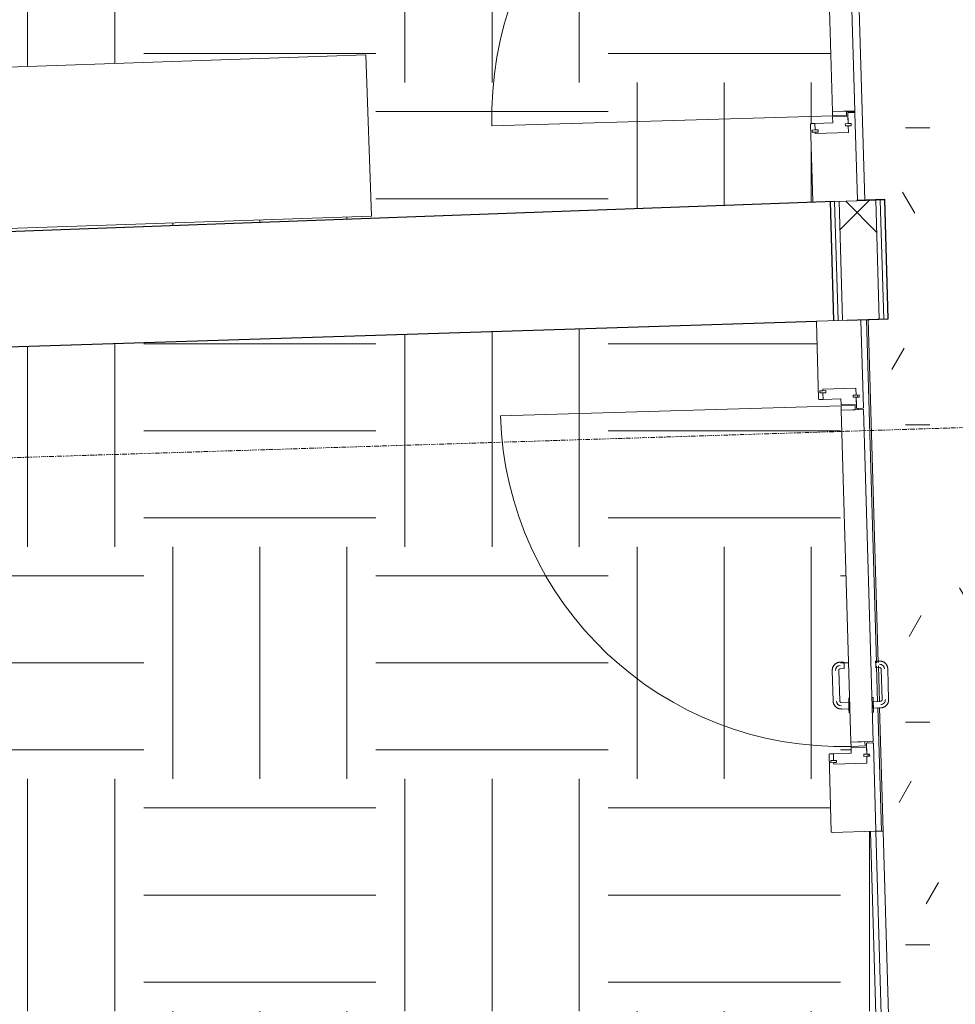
# Model space of a CAD drawing. Header units: millimetres. Extents: x 853417 to 929373, y -433185 to -369260.
# Tile 47 of 228: x 868616 to 871175, y -423242 to -420549. Entities that reach past the tile are written whole.
import ezdxf

# ---------------------------------------------------------------- set-up
doc = ezdxf.new("R2010")
doc.units = ezdxf.units.MM
doc.linetypes.add('Grid Line', pattern=[22.225, 12.7, -3.175, 3.175, -3.175])
for name, color, linetype, lineweight in [('I-FURN', 7, 'Continuous', 9), ('KOKO-DETL-GENF', 7, 'Continuous', 9), ('KOKO-DOOR', 7, 'Continuous', 9), ('KOKO-FLOR', 7, 'Continuous', 9), ('KOKO-FLOR-PATT', 7, 'Continuous', 9), ('KOKO-GLAZ-CURT', 7, 'Continuous', 9), ('KOKO-GLAZ-CWMG', 7, 'Continuous', 9), ('KOKO-GRID', 7, 'Continuous', 9), ('KOKO-WALL', 7, 'Continuous', 9), ('KOKO-WALL-PATT', 7, 'Continuous', 25), ('KOKO_WALL', 7, 'Continuous', 9)]:
    doc.layers.add(name, color=color, linetype=linetype, lineweight=lineweight)
pattern_1 = [(0, (463824.66, -1284242.16), (635, 635), [635, -635]), (0, (463824.66, -1284004.04), (635, 635), [635, -635]), (0, (463824.66, -1283765.9), (635, 635), [635, -635]), (90, (463904.03, -1283686.54), (-635, 635), [635, -635]), (90, (464142.16, -1283686.54), (-635, 635), [635, -635]), (90, (464380.3, -1283686.54), (-635, 635), [635, -635])]

# ---------------------------------------------------------------- blocks, each defined once
blk = doc.blocks.new('Ol_olev sisesein 8 - SS-01-1455119-1 korrus_SA_kunstihanke plaan')
at = {"layer": 'KOKO-WALL', "lineweight": 25}
for p, q in [((448429.4, 857202.4), (448429.8, 857125.8)), ((448755.8, 857201.6), (448429.4, 857202.4)), ((448755.8, 857089.1), (448755.8, 857201.6)), ((448430.1, 857063.7), (448450, 853053.5)), ((448755.8, 853053.5), (448755.8, 857006.4))]:
    blk.add_line(p, q, dxfattribs=at)
blk = doc.blocks.new('klaasseina spoonuks - 10M-3264584-1 korrus_SA_kunstihanke plaan')
at = {"layer": 'KOKO-DETL-GENF'}
for p, q in [((-700, 2), (-700, 120)), ((-698, 122), (-487, 122)), ((-513, 110), (-513, 19)), ((-509, 110), (-513, 110)), ((-513, 110), (-509, 110)), ((-513, 19), (-513, 110)), ((-509, 118), (-509, 110)), ((-503, 118), (-509, 118)), ((-509, 110), (-509, 102)), ((-503, 110), (-503, 118)), ((-485, 110), (-503, 110)), ((-503, 110), (-485, 110)), ((-503, 102), (-503, 110)), ((-485, 120), (-485, 110)), ((-485, 110), (-485, 61)), ((485, 110), (485, 120)), ((503, 110), (485, 110)), ((485, 110), (503, 110)), ((485, 61), (485, 110)), ((487, 122), (698, 122)), ((503, 118), (503, 110)), ((509, 118), (503, 118)), ((503, 110), (503, 102)), ((509, 110), (509, 118)), ((513, 110), (509, 110)), ((509, 110), (513, 110)), ((509, 102), (509, 110)), ((513, 19), (513, 110)), ((513, 110), (513, 19)), ((700, 120), (700, 2)), ((-509, 102), (-503, 102)), ((503, 102), (509, 102)), ((-485, 61), (-469, 61)), ((-469, 61), (-469, 19)), ((469, 61), (485, 61)), ((469, 19), (469, 61)), ((-494.4, 27), (-494.4, 19)), ((-488.4, 27), (-494.4, 27)), ((-488.4, 19), (-488.4, 27)), ((488.4, 27), (488.4, 19)), ((494.4, 27), (488.4, 27)), ((494.4, 19), (494.4, 27)), ((-513, 19), (-494.4, 19)), ((-494.4, 19), (-513, 19)), ((-494.4, 19), (-494.4, 11)), ((-494.4, 11), (-488.4, 11)), ((-488.4, 19), (-458, 19)), ((-488.4, 11), (-488.4, 19)), ((-469, 19), (-488.4, 19)), ((-458, 19), (-458, 2)), ((458, 19), (488.4, 19)), ((458, 2), (458, 19)), ((698, 0), (460, 0)), ((488.4, 19), (469, 19)), ((488.4, 19), (488.4, 11)), ((488.4, 11), (494.4, 11)), ((494.4, 19), (513, 19)), ((494.4, 11), (494.4, 19)), ((513, 19), (494.4, 19)), ((-460, 0), (-698, 0))]:
    blk.add_line(p, q, dxfattribs=at)
for centre, start, end in [((-698, 120), 90, 180), ((-487, 120), 0, 90), ((487, 120), 90, 180), ((698, 120), 0, 90), ((-698, 2), 180, 270), ((-460, 2), 270, 0), ((460, 2), 180, 270), ((698, 2), 270, 0)]:
    blk.add_arc(centre, 2, start, end, dxfattribs=at)
at = {"layer": 'KOKO-DOOR'}
for p, q in [((-466, 61), (-466, 993)), ((234.8, 84.3), (234.8, 73.8)), ((252.8, 73.8), (252.8, 84.3)), ((340.9, 106.4), (256.8, 106.4)), ((256.8, 88.4), (340.9, 88.4)), ((345, 84.3), (345, 63.8)), ((363, 63.8), (363, 84.3)), ((-466, 23), (-466, 61)), ((-466, 61), (-454, 61)), ((-454, 61), (-454, 23)), ((-454, 61), (454, 61)), ((-454, 0), (-454, 61)), ((243.7, 73.8), (234.8, 73.8)), ((234.8, 73.8), (239.3, 73.8)), ((252.8, 73.8), (243.7, 73.8)), ((248.3, 73.8), (252.8, 73.8)), ((333.9, 63.8), (333.9, 61)), ((333.9, 63.8), (333.9, 61)), ((333.9, 63.8), (373.9, 63.8)), ((343.9, 63.8), (333.9, 63.8)), ((333.9, 63.8), (373.9, 63.8)), ((373.9, 63.8), (333.9, 63.8)), ((354, 63.8), (345, 63.8)), ((345, 63.8), (346.2, 63.8)), ((363, 63.8), (354, 63.8)), ((361.8, 63.8), (363, 63.8)), ((373.9, 63.8), (363.9, 63.8)), ((373.9, 61), (373.9, 63.8)), ((373.9, 61), (373.9, 63.8)), ((454, 23), (454, 61)), ((454, 61), (466, 61)), ((454, 61), (454, 0)), ((466, 61), (466, 23)), ((-454, 23), (-466, 23)), ((333.9, 0), (333.9, -2.8)), ((333.9, 0), (333.9, -2.8)), ((373.9, -2.8), (373.9, 0)), ((373.9, -2.8), (373.9, 0)), ((466, 23), (454, 23)), ((454, 0), (-454, 0)), ((234.8, -12.8), (234.8, -23.3)), ((239.3, -12.8), (234.8, -12.8)), ((234.8, -12.8), (243.7, -12.8)), ((243.7, -12.8), (252.8, -12.8)), ((252.8, -12.8), (248.3, -12.8)), ((252.8, -23.3), (252.8, -12.8)), ((333.9, -2.8), (343.9, -2.8)), ((373.9, -2.8), (333.9, -2.8)), ((333.9, -2.8), (373.9, -2.8)), ((373.9, -2.8), (333.9, -2.8)), ((345, -2.8), (345, -23.3)), ((346.2, -2.8), (345, -2.8)), ((345, -2.8), (354, -2.8)), ((354, -2.8), (363, -2.8)), ((363, -2.8), (361.8, -2.8)), ((363, -23.3), (363, -2.8)), ((363.9, -2.8), (373.9, -2.8)), ((340.9, -27.4), (256.8, -27.4)), ((256.8, -45.4), (340.9, -45.4))]:
    blk.add_line(p, q, dxfattribs=at)
at = {"layer": 'KOKO-DOOR', "flags": 128}
for points in [[(256.8, 106.4), (255.9, 106.4), (255.1, 106.3), (254.2, 106.2), (253.3, 106.1), (252.4, 105.9), (251.6, 105.7), (250.7, 105.5), (249.9, 105.3), (249, 105), (248.2, 104.6), (247.4, 104.3), (246.6, 103.9), (245.9, 103.5), (245.1, 103), (244.4, 102.5), (243.6, 102), (242.9, 101.5), (242.3, 100.9), (241.6, 100.3), (241, 99.7), (240.4, 99), (239.8, 98.4), (239.3, 97.7), (238.7, 97), (238.3, 96.2), (237.8, 95.5), (237.4, 94.7), (237, 93.9), (236.6, 93.1), (236.3, 92.3), (236, 91.5), (235.7, 90.6), (235.4, 89.8), (235.2, 88.9), (235.1, 88.1), (234.9, 87.2), (234.9, 86.3), (234.8, 85.4), (234.8, 84.6), (234.8, 84.3)], [(252.8, 84.3), (252.8, 84.5), (252.8, 84.6), (252.8, 84.8), (252.8, 85), (252.8, 85.1), (252.9, 85.3), (252.9, 85.4), (253, 85.6), (253, 85.7), (253.1, 85.9), (253.1, 86), (253.2, 86.2), (253.3, 86.3), (253.4, 86.5), (253.5, 86.6), (253.6, 86.7), (253.7, 86.9), (253.8, 87), (253.9, 87.1), (254, 87.2), (254.1, 87.3), (254.2, 87.4), (254.4, 87.5), (254.5, 87.6), (254.6, 87.7), (254.8, 87.8), (254.9, 87.9), (255, 88), (255.2, 88), (255.3, 88.1), (255.5, 88.2), (255.7, 88.2), (255.8, 88.3), (256, 88.3), (256.1, 88.3), (256.3, 88.3), (256.5, 88.4), (256.6, 88.4), (256.8, 88.4), (256.8, 88.4)], [(363, 84.3), (363, 85.2), (362.9, 86.1), (362.8, 87), (362.7, 87.8), (362.5, 88.7), (362.3, 89.6), (362.1, 90.4), (361.9, 91.3), (361.6, 92.1), (361.2, 92.9), (360.9, 93.7), (360.5, 94.5), (360.1, 95.3), (359.6, 96), (359.1, 96.8), (358.6, 97.5), (358.1, 98.2), (357.5, 98.9), (356.9, 99.5), (356.3, 100.1), (355.6, 100.7), (355, 101.3), (354.3, 101.9), (353.6, 102.4), (352.8, 102.9), (352.1, 103.3), (351.3, 103.8), (350.5, 104.2), (349.7, 104.5), (348.9, 104.9), (348.1, 105.2), (347.2, 105.5), (346.4, 105.7), (345.5, 105.9), (344.7, 106.1), (343.8, 106.2), (342.9, 106.3), (342, 106.3), (341.2, 106.4), (340.9, 106.4)], [(340.9, 88.4), (341.1, 88.4), (341.2, 88.4), (341.4, 88.3), (341.6, 88.3), (341.7, 88.3), (341.9, 88.3), (342, 88.2), (342.2, 88.2), (342.3, 88.1), (342.5, 88.1), (342.6, 88), (342.8, 87.9), (342.9, 87.8), (343.1, 87.8), (343.2, 87.7), (343.3, 87.6), (343.5, 87.5), (343.6, 87.4), (343.7, 87.3), (343.8, 87.1), (343.9, 87), (344, 86.9), (344.1, 86.8), (344.2, 86.6), (344.3, 86.5), (344.4, 86.4), (344.5, 86.2), (344.6, 86.1), (344.6, 85.9), (344.7, 85.8), (344.8, 85.6), (344.8, 85.5), (344.8, 85.3), (344.9, 85.2), (344.9, 85), (344.9, 84.8), (345, 84.7), (345, 84.5), (345, 84.4), (345, 84.3)], [(234.8, -23.3), (234.8, -24.2), (234.8, -25.1), (234.9, -26), (235, -26.8), (235.2, -27.7), (235.4, -28.6), (235.6, -29.4), (235.9, -30.3), (236.2, -31.1), (236.5, -31.9), (236.9, -32.7), (237.3, -33.5), (237.7, -34.3), (238.1, -35), (238.6, -35.8), (239.1, -36.5), (239.7, -37.2), (240.2, -37.9), (240.8, -38.5), (241.4, -39.1), (242.1, -39.7), (242.8, -40.3), (243.5, -40.9), (244.2, -41.4), (244.9, -41.9), (245.7, -42.3), (246.4, -42.8), (247.2, -43.2), (248, -43.5), (248.8, -43.9), (249.7, -44.2), (250.5, -44.5), (251.3, -44.7), (252.2, -44.9), (253.1, -45.1), (253.9, -45.2), (254.8, -45.3), (255.7, -45.3), (256.6, -45.4), (256.8, -45.4)], [(256.8, -27.4), (256.7, -27.4), (256.5, -27.4), (256.3, -27.3), (256.2, -27.3), (256, -27.3), (255.9, -27.3), (255.7, -27.2), (255.5, -27.2), (255.4, -27.1), (255.2, -27.1), (255.1, -27), (254.9, -26.9), (254.8, -26.8), (254.7, -26.8), (254.5, -26.7), (254.4, -26.6), (254.3, -26.5), (254.1, -26.4), (254, -26.3), (253.9, -26.1), (253.8, -26), (253.7, -25.9), (253.6, -25.8), (253.5, -25.6), (253.4, -25.5), (253.3, -25.4), (253.2, -25.2), (253.2, -25.1), (253.1, -24.9), (253, -24.8), (253, -24.6), (252.9, -24.5), (252.9, -24.3), (252.8, -24.2), (252.8, -24), (252.8, -23.8), (252.8, -23.7), (252.8, -23.5), (252.8, -23.4), (252.8, -23.3)], [(340.9, -45.4), (341.8, -45.4), (342.7, -45.3), (343.6, -45.2), (344.4, -45.1), (345.3, -44.9), (346.2, -44.7), (347, -44.5), (347.9, -44.3), (348.7, -44), (349.5, -43.6), (350.3, -43.3), (351.1, -42.9), (351.9, -42.5), (352.6, -42), (353.4, -41.5), (354.1, -41), (354.8, -40.5), (355.5, -39.9), (356.1, -39.3), (356.7, -38.7), (357.3, -38), (357.9, -37.4), (358.5, -36.7), (359, -36), (359.5, -35.2), (359.9, -34.5), (360.4, -33.7), (360.8, -32.9), (361.1, -32.1), (361.5, -31.3), (361.8, -30.5), (362, -29.6), (362.3, -28.8), (362.5, -27.9), (362.6, -27.1), (362.8, -26.2), (362.9, -25.3), (362.9, -24.4), (363, -23.6), (363, -23.3)], [(345, -23.3), (345, -23.5), (345, -23.6), (344.9, -23.8), (344.9, -24), (344.9, -24.1), (344.9, -24.3), (344.8, -24.4), (344.8, -24.6), (344.7, -24.7), (344.7, -24.9), (344.6, -25), (344.5, -25.2), (344.4, -25.3), (344.4, -25.5), (344.3, -25.6), (344.2, -25.7), (344.1, -25.9), (344, -26), (343.9, -26.1), (343.7, -26.2), (343.6, -26.3), (343.5, -26.4), (343.4, -26.5), (343.2, -26.6), (343.1, -26.7), (343, -26.8), (342.8, -26.9), (342.7, -27), (342.5, -27), (342.4, -27.1), (342.2, -27.2), (342.1, -27.2), (341.9, -27.3), (341.8, -27.3), (341.6, -27.3), (341.4, -27.3), (341.3, -27.4), (341.1, -27.4), (341, -27.4), (340.9, -27.4)]]:
    blk.add_lwpolyline(points, dxfattribs=at)
at = {"layer": 'KOKO-DOOR'}
for centre, radius, start, end in [((-466, 61), 932, 0, 90), ((256.8, 84.3), 13, 90, 180), ((340.9, 84.3), 13, 0, 90), ((256.8, -23.3), 13, 180, 270), ((340.9, -23.3), 13, 270, 360)]:
    blk.add_arc(centre, radius, start, end, dxfattribs=at)
blk = doc.blocks.new('klaasseina spoonuks - 10M-V3-1 korrus_SA_kunstihanke plaan')
at = {"layer": 'KOKO-DETL-GENF'}
for p, q in [((-460, 0), (-698, 0)), ((-700, -2), (-700, -120)), ((-513, -110), (-513, -19)), ((-513, -19), (-494.4, -19)), ((-513, -19), (-513, -110)), ((-494.4, -19), (-513, -19)), ((-494.4, -19), (-494.4, -11)), ((-494.4, -11), (-488.4, -11)), ((-494.4, -27), (-494.4, -19)), ((-488.4, -11), (-488.4, -19)), ((-488.4, -19), (-458, -19)), ((-469, -19), (-488.4, -19)), ((-488.4, -19), (-488.4, -27)), ((-469, -61), (-469, -19)), ((-458, -19), (-458, -2)), ((458, -2), (458, -19)), ((458, -19), (488.4, -19)), ((698, 0), (460, 0)), ((488.4, -19), (469, -19)), ((469, -19), (469, -61)), ((488.4, -19), (488.4, -11)), ((488.4, -11), (494.4, -11)), ((488.4, -27), (488.4, -19)), ((494.4, -11), (494.4, -19)), ((494.4, -19), (513, -19)), ((513, -19), (494.4, -19)), ((494.4, -19), (494.4, -27)), ((513, -19), (513, -110)), ((513, -110), (513, -19)), ((700, -120), (700, -2)), ((-488.4, -27), (-494.4, -27)), ((494.4, -27), (488.4, -27)), ((-485, -110), (-485, -61)), ((-485, -61), (-469, -61)), ((469, -61), (485, -61)), ((485, -61), (485, -110)), ((-509, -110), (-509, -102)), ((-509, -102), (-503, -102)), ((-503, -102), (-503, -110)), ((503, -110), (503, -102)), ((503, -102), (509, -102)), ((509, -102), (509, -110)), ((-698, -122), (-487, -122)), ((-509, -110), (-513, -110)), ((-513, -110), (-509, -110)), ((-509, -118), (-509, -110)), ((-503, -118), (-509, -118)), ((-485, -110), (-503, -110)), ((-503, -110), (-503, -118)), ((-503, -110), (-485, -110)), ((-485, -120), (-485, -110)), ((503, -110), (485, -110)), ((485, -110), (485, -120)), ((485, -110), (503, -110)), ((487, -122), (698, -122)), ((503, -118), (503, -110)), ((509, -118), (503, -118)), ((513, -110), (509, -110)), ((509, -110), (509, -118)), ((509, -110), (513, -110))]:
    blk.add_line(p, q, dxfattribs=at)
for centre, start, end in [((-698, -2), 90, 180), ((-460, -2), 360, 90), ((460, -2), 90, 180), ((698, -2), 0, 90), ((-698, -120), 180, 270), ((-487, -120), 270, 360), ((487, -120), 180, 270), ((698, -120), 270, 360)]:
    blk.add_arc(centre, 2, start, end, dxfattribs=at)
at = {"layer": 'KOKO-DOOR'}
for p, q in [((340.9, 45.4), (256.8, 45.4)), ((256.8, 27.4), (340.9, 27.4)), ((-454, 0), (-454, -61)), ((454, 0), (-454, 0)), ((234.8, 23.3), (234.8, 12.8)), ((243.7, 12.8), (234.8, 12.8)), ((234.8, 12.8), (239.3, 12.8)), ((252.8, 12.8), (243.7, 12.8)), ((248.3, 12.8), (252.8, 12.8)), ((252.8, 12.8), (252.8, 23.3)), ((333.9, 2.8), (333.9, 0)), ((333.9, 2.8), (333.9, 0)), ((333.9, 2.8), (373.9, 2.8)), ((343.9, 2.8), (333.9, 2.8)), ((333.9, 2.8), (373.9, 2.8)), ((373.9, 2.8), (333.9, 2.8)), ((345, 23.3), (345, 2.8)), ((354, 2.8), (345, 2.8)), ((345, 2.8), (346.2, 2.8)), ((363, 2.8), (354, 2.8)), ((361.8, 2.8), (363, 2.8)), ((363, 2.8), (363, 23.3)), ((373.9, 2.8), (363.9, 2.8)), ((373.9, 0), (373.9, 2.8)), ((373.9, 0), (373.9, 2.8)), ((454, -61), (454, 0)), ((-454, -23), (-466, -23)), ((-466, -23), (-466, -61)), ((-454, -61), (-454, -23)), ((466, -23), (454, -23)), ((454, -23), (454, -61)), ((466, -61), (466, -23)), ((-466, -61), (-466, -993)), ((-466, -61), (-454, -61)), ((-454, -61), (454, -61)), ((234.8, -73.8), (234.8, -84.3)), ((239.3, -73.8), (234.8, -73.8)), ((234.8, -73.8), (243.7, -73.8)), ((243.7, -73.8), (252.8, -73.8)), ((252.8, -73.8), (248.3, -73.8)), ((252.8, -84.3), (252.8, -73.8)), ((333.9, -61), (333.9, -63.8)), ((333.9, -61), (333.9, -63.8)), ((333.9, -63.8), (343.9, -63.8)), ((373.9, -63.8), (333.9, -63.8)), ((333.9, -63.8), (373.9, -63.8)), ((373.9, -63.8), (333.9, -63.8)), ((345, -63.8), (345, -84.3)), ((346.2, -63.8), (345, -63.8)), ((345, -63.8), (354, -63.8)), ((354, -63.8), (363, -63.8)), ((363, -63.8), (361.8, -63.8)), ((363, -84.3), (363, -63.8)), ((363.9, -63.8), (373.9, -63.8)), ((373.9, -63.8), (373.9, -61)), ((373.9, -63.8), (373.9, -61)), ((454, -61), (466, -61)), ((340.9, -88.4), (256.8, -88.4)), ((256.8, -106.4), (340.9, -106.4))]:
    blk.add_line(p, q, dxfattribs=at)
at = {"layer": 'KOKO-DOOR', "flags": 128}
for points in [[(256.8, 45.4), (255.9, 45.4), (255.1, 45.3), (254.2, 45.2), (253.3, 45.1), (252.4, 44.9), (251.6, 44.7), (250.7, 44.5), (249.9, 44.3), (249, 44), (248.2, 43.6), (247.4, 43.3), (246.6, 42.9), (245.9, 42.5), (245.1, 42), (244.4, 41.5), (243.6, 41), (242.9, 40.5), (242.3, 39.9), (241.6, 39.3), (241, 38.7), (240.4, 38), (239.8, 37.4), (239.3, 36.7), (238.7, 36), (238.3, 35.2), (237.8, 34.5), (237.4, 33.7), (237, 32.9), (236.6, 32.1), (236.3, 31.3), (236, 30.5), (235.7, 29.6), (235.4, 28.8), (235.2, 27.9), (235.1, 27.1), (234.9, 26.2), (234.9, 25.3), (234.8, 24.4), (234.8, 23.6), (234.8, 23.3)], [(252.8, 23.3), (252.8, 23.5), (252.8, 23.6), (252.8, 23.8), (252.8, 24), (252.8, 24.1), (252.9, 24.3), (252.9, 24.4), (253, 24.6), (253, 24.7), (253.1, 24.9), (253.1, 25), (253.2, 25.2), (253.3, 25.3), (253.4, 25.5), (253.5, 25.6), (253.6, 25.7), (253.7, 25.9), (253.8, 26), (253.9, 26.1), (254, 26.2), (254.1, 26.3), (254.2, 26.4), (254.4, 26.5), (254.5, 26.6), (254.6, 26.7), (254.8, 26.8), (254.9, 26.9), (255, 27), (255.2, 27), (255.3, 27.1), (255.5, 27.2), (255.7, 27.2), (255.8, 27.3), (256, 27.3), (256.1, 27.3), (256.3, 27.3), (256.5, 27.4), (256.6, 27.4), (256.8, 27.4), (256.8, 27.4)], [(363, 23.3), (363, 24.2), (362.9, 25.1), (362.8, 26), (362.7, 26.8), (362.5, 27.7), (362.3, 28.6), (362.1, 29.4), (361.9, 30.3), (361.6, 31.1), (361.2, 31.9), (360.9, 32.7), (360.5, 33.5), (360.1, 34.3), (359.6, 35), (359.1, 35.8), (358.6, 36.5), (358.1, 37.2), (357.5, 37.9), (356.9, 38.5), (356.3, 39.1), (355.6, 39.7), (355, 40.3), (354.3, 40.9), (353.6, 41.4), (352.8, 41.9), (352.1, 42.3), (351.3, 42.8), (350.5, 43.2), (349.7, 43.5), (348.9, 43.9), (348.1, 44.2), (347.2, 44.5), (346.4, 44.7), (345.5, 44.9), (344.7, 45.1), (343.8, 45.2), (342.9, 45.3), (342, 45.3), (341.2, 45.4), (340.9, 45.4)], [(340.9, 27.4), (341.1, 27.4), (341.2, 27.4), (341.4, 27.3), (341.6, 27.3), (341.7, 27.3), (341.9, 27.3), (342, 27.2), (342.2, 27.2), (342.3, 27.1), (342.5, 27.1), (342.6, 27), (342.8, 26.9), (342.9, 26.8), (343.1, 26.8), (343.2, 26.7), (343.3, 26.6), (343.5, 26.5), (343.6, 26.4), (343.7, 26.3), (343.8, 26.1), (343.9, 26), (344, 25.9), (344.1, 25.8), (344.2, 25.6), (344.3, 25.5), (344.4, 25.4), (344.5, 25.2), (344.6, 25.1), (344.6, 24.9), (344.7, 24.8), (344.8, 24.6), (344.8, 24.5), (344.8, 24.3), (344.9, 24.2), (344.9, 24), (344.9, 23.8), (345, 23.7), (345, 23.5), (345, 23.4), (345, 23.3)], [(234.8, -84.3), (234.8, -85.2), (234.8, -86.1), (234.9, -87), (235, -87.8), (235.2, -88.7), (235.4, -89.6), (235.6, -90.4), (235.9, -91.3), (236.2, -92.1), (236.5, -92.9), (236.9, -93.7), (237.3, -94.5), (237.7, -95.3), (238.1, -96), (238.6, -96.8), (239.1, -97.5), (239.7, -98.2), (240.2, -98.9), (240.8, -99.5), (241.4, -100.1), (242.1, -100.7), (242.8, -101.3), (243.5, -101.9), (244.2, -102.4), (244.9, -102.9), (245.7, -103.3), (246.4, -103.8), (247.2, -104.2), (248, -104.5), (248.8, -104.9), (249.7, -105.2), (250.5, -105.5), (251.3, -105.7), (252.2, -105.9), (253.1, -106.1), (253.9, -106.2), (254.8, -106.3), (255.7, -106.3), (256.6, -106.4), (256.8, -106.4)], [(256.8, -88.4), (256.7, -88.4), (256.5, -88.4), (256.3, -88.3), (256.2, -88.3), (256, -88.3), (255.9, -88.3), (255.7, -88.2), (255.5, -88.2), (255.4, -88.1), (255.2, -88.1), (255.1, -88), (254.9, -87.9), (254.8, -87.8), (254.7, -87.8), (254.5, -87.7), (254.4, -87.6), (254.3, -87.5), (254.1, -87.4), (254, -87.3), (253.9, -87.1), (253.8, -87), (253.7, -86.9), (253.6, -86.8), (253.5, -86.6), (253.4, -86.5), (253.3, -86.4), (253.2, -86.2), (253.2, -86.1), (253.1, -85.9), (253, -85.8), (253, -85.6), (252.9, -85.5), (252.9, -85.3), (252.8, -85.2), (252.8, -85), (252.8, -84.8), (252.8, -84.7), (252.8, -84.5), (252.8, -84.4), (252.8, -84.3)], [(340.9, -106.4), (341.8, -106.4), (342.7, -106.3), (343.6, -106.2), (344.4, -106.1), (345.3, -105.9), (346.2, -105.7), (347, -105.5), (347.9, -105.3), (348.7, -105), (349.5, -104.6), (350.3, -104.3), (351.1, -103.9), (351.9, -103.5), (352.6, -103), (353.4, -102.5), (354.1, -102), (354.8, -101.5), (355.5, -100.9), (356.1, -100.3), (356.7, -99.7), (357.3, -99), (357.9, -98.4), (358.5, -97.7), (359, -97), (359.5, -96.2), (359.9, -95.5), (360.4, -94.7), (360.8, -93.9), (361.1, -93.1), (361.5, -92.3), (361.8, -91.5), (362, -90.6), (362.3, -89.8), (362.5, -88.9), (362.6, -88.1), (362.8, -87.2), (362.9, -86.3), (362.9, -85.4), (363, -84.6), (363, -84.3)], [(345, -84.3), (345, -84.5), (345, -84.6), (344.9, -84.8), (344.9, -85), (344.9, -85.1), (344.9, -85.3), (344.8, -85.4), (344.8, -85.6), (344.7, -85.7), (344.7, -85.9), (344.6, -86), (344.5, -86.2), (344.4, -86.3), (344.4, -86.5), (344.3, -86.6), (344.2, -86.7), (344.1, -86.9), (344, -87), (343.9, -87.1), (343.7, -87.2), (343.6, -87.3), (343.5, -87.4), (343.4, -87.5), (343.2, -87.6), (343.1, -87.7), (343, -87.8), (342.8, -87.9), (342.7, -88), (342.5, -88), (342.4, -88.1), (342.2, -88.2), (342.1, -88.2), (341.9, -88.3), (341.8, -88.3), (341.6, -88.3), (341.4, -88.3), (341.3, -88.4), (341.1, -88.4), (341, -88.4), (340.9, -88.4)]]:
    blk.add_lwpolyline(points, dxfattribs=at)
at = {"layer": 'KOKO-DOOR'}
for centre, radius, start, end in [((256.8, 23.3), 13, 90, 180), ((340.9, 23.3), 13, 47.4764, 90), ((340.9, 23.3), 13, 360, 45), ((-466, -61), 932, 270, 360), ((256.8, -84.3), 13, 180, 270), ((340.9, -84.3), 13, 270, 360)]:
    blk.add_arc(centre, radius, start, end, dxfattribs=at)
blk = doc.blocks.new('System Panel - Sisemine klaassein-5355454-1 korrus_SA_kunstihanke plaan')
at = {"layer": 'KOKO-GLAZ-CURT'}
for p, q in [((500, 20), (-500, 20)), ((-500, 20), (-500, 0)), ((-500, 0), (500, 0)), ((500, 0), (500, 20))]:
    blk.add_line(p, q, dxfattribs=at)
blk = doc.blocks.new('Rectangular Mullion - AL profiil 30 must-5355450-1 korrus_SA_kunstihanke plaan')
at = {"layer": 'KOKO-GLAZ-CWMG'}
for p, q in [((870959, -422308.5), (870931.5, -421369.2)), ((870907.7, -421581.6), (870907.5, -421575.6)), ((870908.7, -421616), (870908.6, -421611.5)), ((870962.1, -422414.9), (870959.3, -422317)), ((870972.5, -422768.6), (870962.6, -422430.5)), ((870935.4, -422528), (870935.3, -422523.6)), ((870936.5, -422564), (870936.3, -422558))]:
    blk.add_line(p, q, dxfattribs=at)
blk = doc.blocks.new('Rectangular Mullion - AL profiil 30 must-5355451-1 korrus_SA_kunstihanke plaan')
at = {"layer": 'KOKO-GLAZ-CWMG'}
blk.add_line((870971.8, -423769), (870942.5, -422769.5), dxfattribs=at)
blk = doc.blocks.new('Furniture_Shelving-Storage_PALMBERG_Sliding-door-cabinet - Default-2360490-1 korrus_SA_kunstihanke plaan')
at = {"layer": 'I-FURN'}
for p, q in [((600, 239.3), (-600.2, 239.3)), ((-600.2, 239.3), (-600.2, -202.2)), ((600, -202.2), (600, 239.3)), ((-600.2, -202.2), (600, -202.2))]:
    blk.add_line(p, q, dxfattribs=at)

msp = doc.modelspace()

# ---------------------------------------------------------------- hatches: boundary and pattern name
at = {"layer": 'KOKO-FLOR-PATT', "true_color": 0x800000}
h = msp.add_hatch(dxfattribs=at)
h.set_pattern_fill('FP_26', color=16, style=0, pattern_type=2)
h.set_pattern_definition([(0, (463824.66, -1284242.16), (812.8, 203.2), [67.056, -542.544, 67.056, -3793.744]), (0, (463824.66, -1284242.16), (812.8, 203.2), [-676.656, -542.544, 67.056, -1152.144, -2032]), (0, (463824.66, -1284242.16), (812.8, 203.2), [-2438.4, 67.056, -542.544, 67.056, -1355.344]), (0, (463824.66, -1284242.16), (812.8, 203.2), [-3115.056, -339.344, 67.056, -948.944]), (120, (464129.46, -1284140.56), (-582.37636, 602.30545), [67.056, -542.544, 67.056, -3793.744]), (120, (464129.46, -1284140.56), (-582.37636, 602.30545), [-676.656, -542.544, 67.056, -1152.144, -2032]), (120, (464129.46, -1284140.56), (-582.37636, 602.30545), [-2438.4, 67.056, -542.544, 67.056, -1355.344]), (120, (464129.46, -1284140.56), (-582.37636, 602.30545), [-3115.056, -339.344, 67.056, -948.944]), (240, (464231.06, -1283734.16), (-230.42364, -805.50545), [67.056, -542.544, -3860.8]), (240, (464231.06, -1283734.16), (-230.42364, -805.50545), [-609.6, 67.056, -542.544, -3251.2]), (240, (464231.06, -1283734.16), (-230.42364, -805.50545), [-1219.2, 67.056, -1152.144, -2032]), (240, (464231.06, -1283734.16), (-230.42364, -805.50545), [-2438.4, 67.056, -542.544, -1422.4]), (240, (464231.06, -1283734.16), (-230.42364, -805.50545), [-3048, 67.056, -339.344, -1016]), (240, (464231.06, -1283734.16), (-230.42364, -805.50545), [-3454.4, 67.056, -948.944])])
h.paths.add_polyline_path([(870899.3, -419987.6), (870899.4, -419989.8), (870899.3, -419987.5)], flags=0)
h.paths.add_polyline_path([(870915.3, -420086.6), (870906.2, -420086.6), (870905, -420002.8), (870912.8, -420002.6), (870907, -419992.8), (870899.4, -419992.2), (870899.3, -419997.7), (870896.3, -419998.3), (870899.7, -420095.7), (870902.5, -420097.8), (870904.1, -420099.4), (870912.8, -420093.1), (870915.2, -420086.7)], flags=0)
h.paths.add_polyline_path([(870917.6, -420086.6), (870915.3, -420086.6), (870917.6, -420086.6)], flags=0)
h.paths.add_polyline_path([(871205.9, -428679.3), (872470.5, -428637.6), (872445, -427863), (872496, -427861.4), (872522.3, -428635.9), (872651.5, -428631.6), (872570.5, -426140.8), (872531.8, -425010.5), (872690.3, -425005.5), (872661, -424005.9), (872499.5, -424010.9), (872467.9, -423011.9), (872632, -423007.1), (872590.9, -421607.8), (872423.5, -421612.7), (872333.4, -418769.7), (872218.4, -418773.3), (872207.7, -418769.2), (872203, -418758.8), (872187.2, -418245.1), (872193.9, -418235.8), (872207.2, -418233.4), (872316.3, -418229.9), (872309, -418000), (872021.9, -418009.1), (872013.9, -417707.2), (870914.4, -417742), (870922.5, -418044), (870839, -418046.6), (870895.8, -419982.2), (870899.2, -419984.1), (870900.8, -419985), (870903.2, -419981.2), (870910.7, -419985.3), (870921, -419997.2), (870917.6, -420002.4), (870921.8, -420002.6), (870923, -420086.4), (870920.1, -420088.1), (870924, -420090.5), (870920.1, -420097.7), (870907.9, -420108.3), (870902.5, -420104.6), (870899.4, -420104.9), (870926.9, -421042.9), (870981.9, -421041.9), (870991.4, -421367.4), (870936.5, -421371.1), (870964, -422307.9), (870967.4, -422309.9), (870972.5, -422303.8), (870980.4, -422308.8), (870989.4, -422320.6), (870987.3, -422324.8), (870989.9, -422325), (870991.1, -422408.8), (870985.8, -422409), (870991.9, -422413.9), (870986.9, -422422), (870975, -422431), (870970.9, -422428.8), (870970.7, -422430.3), (870967.6, -422430.9), (871035.1, -424732.8), (871090.1, -424731.6), (871094.5, -424881.2), (871039.6, -424884.8), (871067.1, -425821.6), (871070.5, -425823.6), (871075.4, -425817.5), (871083.4, -425822.5), (871092.4, -425834.4), (871090.3, -425838.5), (871092.9, -425838.7), (871094.2, -425922.5), (871088.9, -425922.8), (871094.2, -425929.9), (871089.9, -425935.7), (871078.1, -425944.7), (871073.9, -425942.6), (871073.7, -425944), (871070.7, -425944.6), (871113.1, -427389.6), (871168, -427388), (871172.4, -427537.9), (871122.5, -427541.6), (871151.8, -428539), (871201.8, -428538.2), (871205.5, -428663.9)], flags=0)
h.paths.add_polyline_path([(871079.9, -425829.6), (871070.6, -425828.3), (871070.6, -425830.5), (871075.2, -425830)], flags=0)
h.paths.add_polyline_path([(871079.5, -425838.8), (871083.4, -425837.5), (871079.7, -425834.1), (871079.5, -425838.8)], flags=0)
h.paths.add_polyline_path([(871073.7, -425936.2), (871082.9, -425932.1), (871084.1, -425922.8), (871077.4, -425922.8), (871076.2, -425838.9), (871079.3, -425838.7), (871067.3, -425830.8), (871070.2, -425928.5), (871073.6, -425930.5), (871073.7, -425934.5)], flags=0)
h.paths.add_polyline_path([(871082.9, -425932.1), (871075.3, -425929.9), (871081.9, -425922.9), (871082.4, -425927.4)], flags=0)
h.paths.add_polyline_path([(870976.8, -422315.8), (870967.5, -422314.6), (870967.6, -422316.8), (870972.5, -422316.3)], flags=0)
h.paths.add_polyline_path([(870976.4, -422325.1), (870980.4, -422323.8), (870976.6, -422320.4), (870976.4, -422325)], flags=0)
h.paths.add_polyline_path([(870970.7, -422422.5), (870980, -422417.8), (870981.1, -422409.1), (870974.3, -422409), (870973.1, -422325.2), (870976.3, -422325), (870964.3, -422317.1), (870967.1, -422414.8), (870970.5, -422416.7), (870970.6, -422420.8)], flags=0)
h.paths.add_polyline_path([(870979.8, -422418.4), (870972.5, -422415.8), (870978.9, -422409.2), (870979.8, -422417.8)], flags=0)
h.paths.add_polyline_path([(870911.7, -420096), (870904.1, -420093.8), (870910.8, -420086.9), (870911.2, -420091.3)], flags=0)
h.paths.add_polyline_path([(870908.3, -420002.7), (870899.5, -419994.4), (870908.6, -419995), (870908.3, -420002.6)], flags=0)
h = msp.add_hatch(dxfattribs=at)
h.set_pattern_fill('FP_21', color=16, style=0, pattern_type=2)
h.set_pattern_definition(pattern_1)
h.paths.add_polyline_path([(864389.7, -421255.4), (866869.6, -421191.7), (870787, -421047.6), (870784.9, -421045.7), (870778.7, -420834.8), (870799.4, -420832.2), (870839.7, -420831), (870839.2, -420815), (870881.2, -420813.8), (870881.2, -420802.8), (870899.8, -420802.3), (870899.7, -420798.2), (870876.8, -420800), (870877.1, -420810.9), (870839.1, -420812), (870812.1, -419880.4), (870849.8, -419879.3), (870852.2, -419891.2), (870873.1, -419890.6), (870871, -419886.7), (870854, -419887.2), (870851.5, -419876.2), (870811.7, -419877.4), (870811.2, -419861.4), (870750.2, -419861.2), (870745.9, -419648.2), (870850.9, -419644.7), (870827.4, -418845.5), (870842.4, -418844.5), (870818.9, -418047.3), (870764.8, -418049), (870762.9, -417989), (866459.7, -418138.2), (864841.6, -418216.1), (864390.8, -421248)], flags=0)
h.paths.add_polyline_path([(867179.3, -421174.6), (867164.1, -420733.3), (868363.4, -420692.1), (868363.2, -420686.1), (869562.7, -420644.9), (869577.9, -421086.1), (868378.5, -421127.4), (868378.8, -421133.3), (867350.4, -421168.7)], flags=0)
h.paths.add_polyline_path([(870783.4, -420856.7), (870799.4, -420856.2), (870799.2, -420850.2), (870783.2, -420850.7), (870783.4, -420856.4)], flags=0)
h.paths.add_polyline_path([(870873.9, -420839.4), (870889.9, -420838.9), (870889.7, -420832.9), (870873.7, -420833.4), (870873.9, -420839.2)], flags=0)
h.paths.add_polyline_path([(870785.6, -420099.7), (870794.9, -420100.9), (870794.8, -420098.8), (870786, -420099.7)], flags=0)
h.paths.add_polyline_path([(870786, -420090.4), (870782, -420091.7), (870785.8, -420095.1), (870786, -420090.5)], flags=0)
h.paths.add_polyline_path([(870790.1, -420111.8), (870782, -420106.8), (870773, -420094.9), (870775.2, -420090.7), (870772.5, -420090.5), (870771.3, -420006.7), (870774.4, -420004.7), (870770.5, -420001.6), (870775.5, -419993.6), (870787.4, -419984.6), (870791.5, -419986.7), (870791.7, -419985.3), (870812.1, -419986.7), (870811.2, -420000.3), (870791.9, -419998.8), (870790.2, -419993.7), (870782.6, -419997.1), (870781.4, -420006.4), (870788.1, -420006.4), (870789.3, -420090.3), (870786.1, -420090.5), (870795, -420098.8), (870805.4, -420100.6), (870805.5, -420107.4), (870795, -420105.7), (870790.3, -420111.5)], flags=0)
h.paths.add_polyline_path([(870783.5, -420006.4), (870783.8, -419997.2), (870790.2, -419999.4), (870783.6, -420006.3)], flags=0)
h.paths.add_polyline_path([(870845.1, -419857), (870861.1, -419856.5), (870860.9, -419850.5), (870844.9, -419851), (870845.1, -419856.8)], flags=0)
h.paths.add_polyline_path([(870753.7, -419845.1), (870769.7, -419844.6), (870769.5, -419838.6), (870753.5, -419839.1)], flags=0)
h.paths.add_polyline_path([(866139.1, -419161.5), (866123.2, -418708), (866681.7, -418688.4), (866697.6, -419141.9), (866459.7, -419150.3)], flags=0)
h.paths.add_polyline_path([(868412.4, -419081.8), (868396.5, -418628.2), (868954.9, -418608.6), (868970.8, -419062.2)], flags=0)
h = msp.add_hatch(dxfattribs=at)
h.set_pattern_fill('FP_23', color=16, style=0, pattern_type=2)
h.set_pattern_definition(pattern_1)
h.paths.add_polyline_path([(866952.1, -424862.2), (871015.1, -424732), (870986.8, -423768.6), (870971.8, -423768), (870942.5, -422769.5), (870835.5, -422770.6), (870829.3, -422559.7), (870850, -422557.1), (870890.2, -422555.9), (870890.2, -422539.9), (870931.7, -422538.7), (870933, -422527.6), (870935.4, -422527.2), (870935.3, -422523.6), (870927.4, -422524.9), (870927.7, -422535.8), (870889.7, -422536.9), (870862.7, -421605.3), (870900.3, -421604.2), (870901.5, -421616.2), (870908.7, -421615.5), (870908.6, -421612), (870904.6, -421612.1), (870903, -421601.1), (870862.3, -421602.3), (870861.8, -421586.3), (870800.8, -421586.1), (870794.5, -421373.4), (866845.4, -421498.6), (866934.1, -424297)], flags=0)
h.paths.add_polyline_path([(870352.8, -424643.7), (870349.8, -424640.9), (870352.9, -424638.8), (870352.8, -424642.7)], flags=0)
h.paths.add_polyline_path([(870353, -424643.7), (870353, -424642.7), (870355.9, -424638.8), (870356.7, -424643.6)], flags=0)
h.paths.add_polyline_path([(870345.4, -424641.2), (870350.9, -424633.5), (870349, -424642.8)], flags=0)
h.paths.add_polyline_path([(870342.2, -424638.8), (870337.8, -424627.6), (870334.4, -424624.8), (870331.4, -424623.8), (870341.4, -424637.7)], flags=0)
h.paths.add_polyline_path([(870799.8, -424151.3), (870784.1, -424141.4), (870786.6, -424144.3), (870799.5, -424151.1)], flags=0)
h.paths.add_polyline_path([(870356.7, -424643.6), (870357.1, -424633.4), (870363.8, -424622), (870345.2, -424628.4), (870348.9, -424632.8), (870345, -424640.9), (870300.7, -424605.1), (869883.3, -424266.3), (869887.1, -424256.4), (869918, -424266.3), (869897.1, -424216.4), (869896.4, -424212.9), (869898.5, -424196.9), (869900.3, -424190.7), (870324.6, -423738.7), (870335.4, -423734.7), (870346.5, -423733.3), (870357.8, -423734.7), (870411.5, -423756.1), (870423.6, -423764.2), (870435.8, -423776.7), (870647.1, -424052.5), (870737.9, -424098.9), (870411.5, -423745.2), (870409.1, -423754.1), (870401.2, -423748), (870389.3, -423721.1), (870398.9, -423716.9), (870801.2, -424154.9), (870793.2, -424158.8), (870789.3, -424155.6), (870784.1, -424175.4), (870795.5, -424166.4), (870805.3, -424166.4), (870803.3, -424172.7), (870779.6, -424191.7), (870771, -424228.1), (870417.1, -424605.2), (870380.7, -424616.9), (870360.4, -424642.7), (870357.1, -424643.5)], flags=0)
h.paths.add_polyline_path([(870286, -424580.3), (870234, -424492.7), (869932.1, -424287.9), (869921.5, -424274.9), (869913.7, -424278.1), (870282.6, -424577.6)], flags=0)
h.paths.add_polyline_path([(870804.3, -424157.8), (870797.9, -424157.8), (870803.3, -424155.9)], flags=0)
h.paths.add_polyline_path([(870805.3, -424161.5), (870799.8, -424160), (870804.8, -424159.7)], flags=0)
h.paths.add_polyline_path([(870805.5, -424165.4), (870799.8, -424163.1), (870805.3, -424161.5)], flags=0)
h.paths.add_polyline_path([(867629.3, -423986.7), (867610.9, -423428.2), (868064.5, -423413.2), (868082.9, -423971.7)], flags=0)
h.paths.add_polyline_path([(870834, -422581.6), (870850, -422581.1), (870849.8, -422575.1), (870833.8, -422575.6), (870834, -422581.3)], flags=0)
h.paths.add_polyline_path([(870924.5, -422564.3), (870936.5, -422562.8), (870936.3, -422558), (870924.3, -422558.3), (870924.5, -422564.1)], flags=0)
h.paths.add_polyline_path([(870859.3, -422434.4), (870851.7, -422430.2), (870841.4, -422418.3), (870844.8, -422413.1), (870840.6, -422413), (870839.4, -422329.1), (870856.2, -422329), (870857.4, -422412.7), (870849.7, -422413), (870853.7, -422422.1), (870863, -422423.3), (870863.9, -422417.8), (870883.4, -422419.3), (870883.7, -422432.8), (870863.3, -422431.4), (870861.6, -422430.5), (870859.9, -422433.3)], flags=0)
h.paths.add_polyline_path([(870853.7, -422422.1), (870854.3, -422413), (870862.9, -422421.2), (870858.4, -422421.6)], flags=0)
h.paths.add_polyline_path([(870844.8, -422329), (870838.4, -422325.1), (870839.5, -422321.1), (870844.8, -422328.9)], flags=0)
h.paths.add_polyline_path([(870847.2, -422328.9), (870840.8, -422319.5), (870854.5, -422307.2), (870859.9, -422310.9), (870870.3, -422312.8), (870870.3, -422319.6), (870859.9, -422317.7), (870858.3, -422316.1), (870849.6, -422322.4), (870847.2, -422328.8)], flags=0)
h.paths.add_polyline_path([(870851.7, -422328.8), (870851.7, -422319.6), (870858.3, -422321.8), (870851.7, -422328.7)], flags=0)
h.paths.add_polyline_path([(867023.2, -421999.3), (867009.2, -421558.1), (868208.8, -421520), (868222.8, -421961.3), (867350.4, -421989)], flags=0)
h.paths.add_polyline_path([(870895.7, -421581.9), (870907.7, -421581.5), (870907.5, -421575.6), (870895.5, -421575.9), (870895.7, -421581.7)], flags=0)
h.paths.add_polyline_path([(870804.3, -421570), (870820.3, -421569.5), (870820.1, -421563.5), (870804.1, -421564)], flags=0)
at = {"layer": 'KOKO-WALL-PATT', "lineweight": 9, "true_color": 0x787878}
h = msp.add_hatch(dxfattribs=at)
h.set_pattern_fill('FP_8', color=8, style=0, pattern_type=2)
h.set_pattern_definition([(45, (463824.66, -1284242.16), (-212.13203, 212.13203), []), (135, (463824.66, -1284242.16), (-212.13203, -212.13203), [])])
h.paths.add_polyline_path([(871154, -431174.4), (871254, -431171.5), (871176.8, -428538.2), (871076.8, -428541.2), (871131.2, -430395.7)], flags=0)
h.paths.add_polyline_path([(871047.5, -427541.6), (871147.4, -427538.7), (871143, -427388.7), (871043.1, -427391.7)], flags=0)
h.paths.add_polyline_path([(870969.6, -424884.8), (871069.5, -424881.9), (871065.1, -424732), (870965.2, -424734.9), (870969.5, -424883.4)], flags=0)
h.paths.add_polyline_path([(870866.5, -421371.1), (870966.4, -421368.2), (870956.9, -421042.6), (870857, -421047.6), (870866.4, -421369.7)], flags=0)

# ---------------------------------------------------------------- linework, layer by layer
at = {"layer": 'KOKO-FLOR'}
for p, q in [((870899.4, -420104.7), (870926.9, -421042.9)), ((870899.9, -420804.2), (870899.7, -420798.2)), ((870936.5, -421369), (870964, -422307.9)), ((870964.3, -422316.9), (870967.1, -422414.8)), ((870967.6, -422430.1), (870977.5, -422768.4))]:
    msp.add_line(p, q, dxfattribs=at)
at = {"layer": 'KOKO-GRID', "linetype": 'Grid Line'}
msp.add_line((887968.9, -421132.9), (856232.8, -422139.1), dxfattribs=at)
at = {"layer": 'KOKO-WALL', "lineweight": 25}
for p, q in [((870832, -421046.3), (870841.5, -421371.8)), ((870981.9, -421041.9), (870904.9, -421044.2)), ((870991.4, -421367.4), (870981.9, -421041.9)), ((870914.5, -421369.7), (870991.4, -421367.4))]:
    msp.add_line(p, q, dxfattribs=at)
at = {"layer": 'KOKO-WALL'}
for p, q in [((870844.4, -421045.9), (870854, -421371.5)), ((870856.9, -421045.6), (870866.5, -421371.1)), ((870956.9, -421042.6), (870966.4, -421368.2)), ((870969.4, -421042.3), (870978.9, -421367.8))]:
    msp.add_line(p, q, dxfattribs=at)

# ---------------------------------------------------------------- block references
at = {"layer": 'I-FURN', "rotation": 181.9694938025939}
msp.add_blockref('Furniture_Shelving-Storage_PALMBERG_Sliding-door-cabinet - Default-2360490-1 korrus_SA_kunstihanke plaan', (868969.8, -420867.7), dxfattribs=at)
at = {"layer": 'KOKO-DOOR'}
for name, p, rotation in [('klaasseina spoonuks - 10M-3264584-1 korrus_SA_kunstihanke plaan', (870886.4, -420344.4), 91.6800867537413), ('klaasseina spoonuks - 10M-V3-1 korrus_SA_kunstihanke plaan', (870937, -422069.3), 271.6800867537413)]:
    msp.add_blockref(name, p, dxfattribs=dict(at, rotation=rotation))
at = {"layer": 'KOKO-GLAZ-CURT', "rotation": 271.6800867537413}
msp.add_blockref('System Panel - Sisemine klaassein-5355454-1 korrus_SA_kunstihanke plaan', (870972.2, -423268.8), dxfattribs=at)
at = {"layer": 'KOKO-GLAZ-CWMG'}
for name in ['Rectangular Mullion - AL profiil 30 must-5355450-1 korrus_SA_kunstihanke plaan', 'Rectangular Mullion - AL profiil 30 must-5355451-1 korrus_SA_kunstihanke plaan']:
    msp.add_blockref(name, (0, 0), dxfattribs=at)
at = {"layer": 'KOKO_WALL', "rotation": 271.815909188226}
msp.add_blockref('Ol_olev sisesein 8 - SS-01-1455119-1 korrus_SA_kunstihanke plaan', (0, 0), dxfattribs=at)

doc.saveas('drawing.dxf')
